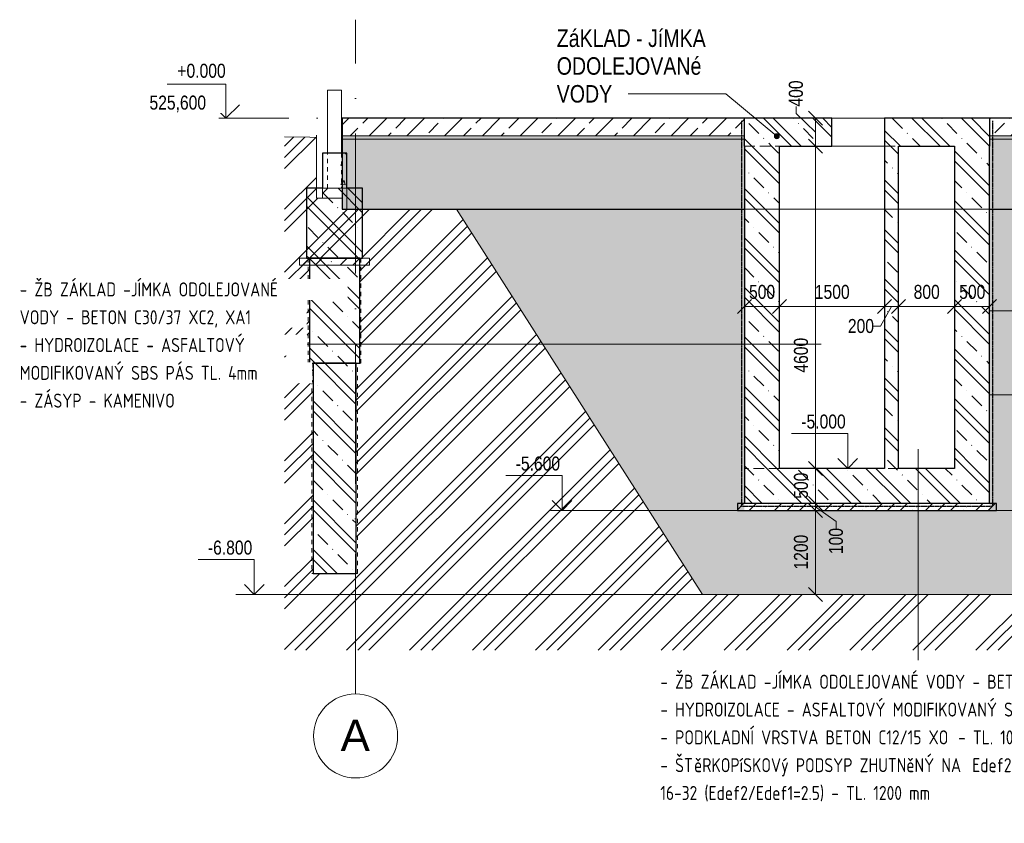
# Model space of a CAD drawing. Header units: millimetres. Extents: x 7561 to 278966, y -17625 to 5584.
# Tile 23 of 34: x 227027 to 241082, y -10068 to 1406. Entities that reach past the tile are written whole.
import ezdxf

# ---------------------------------------------------------------- set-up
doc = ezdxf.new("R2010")
doc.units = ezdxf.units.MM
for name, pattern in [('A_CARA_07', [7, 5, -2]), ('A_CARA_15', [7.6, 5, -1.3, 0, -1.3]), ('B_CARA_05', [4, 3, -1]), ('skrytá malá', [120, 60, -60]), ('Skryté 1_5', [220, 150, -70]), ('Čerchovaná 10mm', [1800, 1000, -400, 0, -400]), ('Čerchovaná 20mm', [3000, 2000, -500, 0, -500])]:
    doc.linetypes.add(name, pattern=pattern)
for name, color, linetype, lineweight in [('_Skryté čáry_', 250, 'A_CARA_07', 9), ('CA_KOTY', 3, 'Continuous', 9), ('CA_KOTY-100', 3, 'Continuous', 9), ('CA_KOTYVYS', 3, 'Continuous', 9), ('CA_NEVHRA', 3, 'Skryté 1_5', 9), ('CA_NEVHRA_5', 1, 'B_CARA_05', 25), ('CA_OSY', 5, 'A_CARA_15', 9), ('CA_PODLAHA', 1, 'Continuous', 25), ('CA_PODLAHA25', 7, 'Continuous', 13), ('CA_PODLAHA_NEVHRA', 3, 'A_CARA_07', 9), ('CA_POHHRA25', 7, 'Continuous', 13), ('CA_REZY', 1, 'Continuous', 25), ('CA_SRAFY', 9, 'Continuous', 25), ('CA_TEXT25', 7, 'Continuous', 9), ('CA_TEXT35', 62, 'Continuous', 9), ('CA_ZAKLADY25', 7, 'Continuous', 13), ('CA_ZAKLADY5', 1, 'Continuous', 25), ('CA_ZAKLADY_NEVHRA', 3, 'skrytá malá', 9), ('CA_ZARIZPRED', 8, 'Continuous', 13), ('S-BEAMHDN', 4, 'skrytá malá', 9), ('Terénní útvar', 7, 'Continuous', 13), ('Vzor v řezu', 7, 'Continuous', 13)]:
    doc.layers.add(name, color=color, linetype=linetype, lineweight=lineweight)
doc.styles.add('Arial', font='arial.ttf', dxfattribs={"width": 0.8, "height": 200})
doc.styles.add('Arial_1', font='arial.ttf', dxfattribs={"height": 450})
doc.styles.add('Arial_2', font='arial.ttf', dxfattribs={"width": 0.8, "height": 250})
doc.styles.add('ISOCPEUR', font='isocpeur.ttf', dxfattribs={"width": 0.8, "height": 200})
doc.dimstyles.new('HP_Přímá_-_2_mm_Ariel_1-100', dxfattribs={"dimscale": 304.8, "dimtxt": 204.05188, "dimasz": 0.656168, "dimexe": 0.328084, "dimexo": 0.0625, "dimgap": 0.164042, "dimtad": 1, "dimdec": 0, "dimzin": 0, "dimdsep": 46, "dimtxsty": 'Arial', "dimblk1": 'OBLIQUE', "dimblk2": 'OBLIQUE', "dimsah": 1, "dimcen": 0.09, "dimazin": 0, "dimtfac": 1, "dimtdec": 4, "dimtix": 1, "dimtmove": 0, "dimatfit": 3, "dimfxl": 0.984252, "dimfxlon": 1, "dimtvp": 1, "dimtolj": 1, "dimtzin": 0, "dimarcsym": 2})
doc.dimstyles.new('HP_Přímá_-_2_mm_Ariel_1-100_1', dxfattribs={"dimscale": 304.8, "dimtxt": 204.05188, "dimasz": 0.656168, "dimexe": 0.328084, "dimexo": 0.0625, "dimgap": 0.164042, "dimtad": 1, "dimdec": 0, "dimzin": 0, "dimdsep": 46, "dimtxsty": 'Arial', "dimblk1": 'OBLIQUE', "dimblk2": 'OBLIQUE', "dimsah": 1, "dimcen": 0.09, "dimazin": 0, "dimtfac": 1, "dimtdec": 4, "dimtix": 1, "dimtmove": 1, "dimatfit": 3, "dimfxl": 0.984252, "dimfxlon": 1, "dimtvp": 1, "dimtolj": 1, "dimtzin": 0, "dimarcsym": 2})
doc.dimstyles.new('HP_Přímá_-_2_mm_Ariel_1-100_2', dxfattribs={"dimscale": 304.8, "dimtxt": 204.05188, "dimasz": 0.656168, "dimexe": 0.328084, "dimexo": 0.0625, "dimgap": 0.164042, "dimtad": 1, "dimdec": 0, "dimzin": 0, "dimdsep": 46, "dimtxsty": 'Arial', "dimblk1": 'OBLIQUE', "dimblk2": 'OBLIQUE', "dimsah": 1, "dimcen": 0.09, "dimazin": 0, "dimtfac": 1, "dimtdec": 4, "dimtix": 1, "dimtmove": 2, "dimatfit": 3, "dimfxl": 0.984252, "dimfxlon": 1, "dimtvp": 1, "dimtolj": 1, "dimtzin": 0, "dimarcsym": 2})
pattern_1 = [(50, (239062.2, 1408.45), (728.737, -63.756), [76.2, -838.2]), (355, (239062.2, 1408.45), (-140.97, 764.228), [60.96, -670.56]), (100.451, (239122.95, 1403.1), (587.77, 700.467), [64.76, -712.36]), (46.184, (239062.2, 1611.65), (1084.316, -168.17), [114.3, -1257.3]), (96.636, (239152.6, 1597.6), (949.61, 989.71), [97.14, -1068.54]), (351.184, (239062.2, 1611.6), (949.62, 989.7), [91.44, -1005.84]), (21, (239163.8, 1560.85), (606.458, -409.06), [76.2, -838.2]), (326, (239163.8, 1560.85), (247.21, 736.753), [60.96, -670.56]), (71.451, (239214.4, 1526.76), (853.668, 327.685), [64.76, -712.36]), (37.5, (239062.23, 1408.45), (12.3547, 338.22), [33.528, -628.904, 33.528, -647.192, -673.1]), (37.5, (239062.23, 1408.45), (12.3547, 338.22), [-1343.152, 33.528, -639.572]), (7.5, (239062.23, 1408.45), (267.279, 400.722), [33.528, -354.584, 33.528, -613.664, -256.54]), (7.5, (239062.23, 1408.45), (267.279, 400.722), [-1035.304, 33.528, -223.012]), (327.5, (238835.66, 1408.45), (542.3633, -22.9153), [33.528, -220.472, 33.528, -1810.512]), (327.5, (238835.66, 1408.45), (542.3633, -22.9153), [-287.528, -758.952, 33.528, -1018.032]), (317.5, (238734.06, 1408.45), (592.517, 101.707), [33.528, -296.672, 33.528, -492.76, -746.76]), (317.5, (238734.06, 1408.45), (592.517, 101.707), [-856.488, 33.528, -713.232])]
pattern_2 = [(45, (239062.2, 1408.45), (-449.013, 449.013), []), (45, (239221, 1408.45), (0, 898.026), []), (45, (238903.5, 1408.45), (0, 898.026), [])]
pattern_3 = [(135, (239062.23, 1408.45), (-353.553, -353.553), []), (135, (239203.65, 1408.45), (-353.553, -353.553), []), (135, (239486.5, 1408.45), (-494.975, -212.132), [200, -100, 3.353, -96.647])]
pattern_4 = [(45, (239062.23, 1408.45), (-179.605, 179.605), []), (45, (239241.83, 1408.45), (-89.8026, 269.4077), [127, -63.5, 3.353, -60.147])]

# ---------------------------------------------------------------- blocks, each defined once
blk = doc.blocks.new('Podlaží - Záhlaví podlaží-542802-Řez A12')
at = {"layer": 'CA_KOTYVYS'}
for p, q in [((5899, 487), (5060, 487)), ((5899, 0), (5899, 487)), ((5899, 0), (5706, 193)), ((5899, 0), (6091, 193))]:
    blk.add_line(p, q, dxfattribs=at)
blk = doc.blocks.new('Osnova - Bublina osnovy 12mm-4850-Řez A12')
at = {"layer": 'CA_TEXT35'}
blk.add_circle((7750, -8820), 600, dxfattribs=at)
blk = doc.blocks.new('Výškové kóty - Nohoře-517394-Řez A12')
at = {"layer": 'CA_KOTY'}
for p, q in [((14774, -4500), (13974, -4500)), ((14774, -5000), (14774, -4500)), ((14774, -5000), (14633, -4859)), ((14774, -5000), (14916, -4859))]:
    blk.add_line(p, q, dxfattribs=at)
blk = doc.blocks.new('DIMBLOCK143-Řez A12')
at = {"layer": 'CA_KOTY-100'}
for p, q in [((238388, -5600), (238088, -5600)), ((238388, -5600), (238288, -5500)), ((238388, -6800), (238388, -5600)), ((238388, -5600), (238488, -5700)), ((238388, -5600), (238488, -5600)), ((238388, -6800), (238288, -6700)), ((238388, -6800), (238088, -6800)), ((238388, -6800), (238488, -6900)), ((238388, -6800), (238488, -6800))]:
    blk.add_line(p, q, dxfattribs=at)
at = {"layer": 'CA_KOTY-100', "color": 0, "insert": (238079, -6445), "char_height": 200, "width": 587.67, "attachment_point": 1, "rotation": 90, "line_spacing_factor": 0.941778, "style": 'Arial'}
blk.add_mtext('1200', dxfattribs=at)
blk = doc.blocks.new('_Oblique')
at = {"color": 0, "linetype": 'ByBlock', "lineweight": -2}
blk.add_line((-0.5, -0.5), (0.5, 0.5), dxfattribs=at)
blk = doc.blocks.new('DIMBLOCK147-Řez A12')
at = {"layer": 'CA_KOTY-100'}
for p, q in [((238388, -5500), (238288, -5400)), ((238388, -5500), (238088, -5500)), ((238388, -5600), (238088, -5600)), ((238388, -5600), (238288, -5500)), ((238388, -5600), (238388, -5500)), ((238388, -5500), (238488, -5600)), ((238388, -5500), (238488, -5500)), ((238681, -5757), (238388, -5550)), ((238388, -5600), (238488, -5700)), ((238388, -5600), (238488, -5600)), ((238681, -5857), (238681, -5757))]:
    blk.add_line(p, q, dxfattribs=at)
at = {"layer": 'CA_KOTY-100', "color": 0, "insert": (238578, -6224), "char_height": 200, "width": 440.75, "attachment_point": 1, "rotation": 90, "line_spacing_factor": 0.941778, "style": 'Arial'}
blk.add_mtext('100', dxfattribs=at)
blk = doc.blocks.new('DIMBLOCK148-Řez A12')
at = {"layer": 'CA_KOTY-100'}
for p, q in [((238388, -5000), (238288, -4900)), ((238388, -5000), (238088, -5000)), ((238388, -5500), (238388, -5000)), ((238388, -5000), (238488, -5100)), ((238388, -5000), (238488, -5000)), ((238388, -5500), (238288, -5400)), ((238388, -5500), (238088, -5500)), ((238388, -5500), (238488, -5600)), ((238388, -5500), (238488, -5500))]:
    blk.add_line(p, q, dxfattribs=at)
at = {"layer": 'CA_KOTY-100', "color": 0, "insert": (238079, -5434), "char_height": 200, "width": 440.75, "attachment_point": 1, "rotation": 90, "line_spacing_factor": 0.941778, "style": 'Arial'}
blk.add_mtext('500', dxfattribs=at)
blk = doc.blocks.new('DIMBLOCK149-Řez A12')
at = {"layer": 'CA_KOTY-100'}
for p, q in [((238388, -400), (238088, -400)), ((238388, -400), (238288, -300)), ((238388, -5000), (238388, -400)), ((238388, -400), (238488, -500)), ((238388, -400), (238488, -400)), ((238388, -5000), (238288, -4900)), ((238388, -5000), (238088, -5000)), ((238388, -5000), (238488, -5100)), ((238388, -5000), (238488, -5000))]:
    blk.add_line(p, q, dxfattribs=at)
at = {"layer": 'CA_KOTY-100', "color": 0, "insert": (238079, -3633), "char_height": 200, "width": 587.67, "attachment_point": 1, "rotation": 90, "line_spacing_factor": 0.941778, "style": 'Arial'}
blk.add_mtext('4600', dxfattribs=at)
blk = doc.blocks.new('DIMBLOCK150-Řez A12')
at = {"layer": 'CA_KOTY-100'}
for p, q in [((238109, 166), (238109, 66)), ((238109, 66), (238388, -200)), ((238388, 0), (238288, 100)), ((238388, 0), (238288, 0)), ((238388, 0), (238388, -400)), ((238388, 0), (238488, -100)), ((238388, 0), (238688, 0)), ((238388, -400), (238288, -300)), ((238388, -400), (238288, -400)), ((238388, -400), (238488, -500)), ((238388, -400), (238688, -400))]:
    blk.add_line(p, q, dxfattribs=at)
at = {"layer": 'CA_KOTY-100', "color": 0, "insert": (238006, 166), "char_height": 200, "width": 440.75, "attachment_point": 1, "rotation": 90, "line_spacing_factor": 0.941778, "style": 'Arial'}
blk.add_mtext('400', dxfattribs=at)
blk = doc.blocks.new('DIMBLOCK151-Řez A12')
at = {"layer": 'CA_KOTY-100'}
for p, q in [((239372, -2689), (239372, -2389)), ((239572, -2689), (239572, -2389)), ((239372, -2689), (239472, -2589)), ((239572, -2689), (239672, -2589)), ((239372, -2689), (239272, -2789)), ((239316, -2969), (239472, -2689)), ((239372, -2689), (239572, -2689)), ((239372, -2689), (239372, -2789)), ((239572, -2689), (239472, -2789)), ((239572, -2689), (239572, -2789)), ((239216, -2969), (239316, -2969))]:
    blk.add_line(p, q, dxfattribs=at)
at = {"layer": 'CA_KOTY-100', "color": 0, "insert": (238849, -2867), "char_height": 200, "width": 440.75, "attachment_point": 1, "line_spacing_factor": 0.941778, "style": 'Arial'}
blk.add_mtext('200', dxfattribs=at)
blk = doc.blocks.new('DIMBLOCK152-Řez A12')
at = {"layer": 'CA_KOTY-100'}
for p, q in [((239572, -2689), (239572, -2389)), ((240372, -2689), (240372, -2389)), ((239572, -2689), (239672, -2589)), ((240372, -2689), (240472, -2589)), ((239572, -2689), (239472, -2789)), ((239572, -2689), (240372, -2689)), ((239572, -2689), (239572, -2789)), ((240372, -2689), (240272, -2789)), ((240372, -2689), (240372, -2789))]:
    blk.add_line(p, q, dxfattribs=at)
at = {"layer": 'CA_KOTY-100', "color": 0, "insert": (239788, -2380), "char_height": 200, "width": 440.75, "attachment_point": 1, "line_spacing_factor": 0.941778, "style": 'Arial'}
blk.add_mtext('800', dxfattribs=at)
blk = doc.blocks.new('DIMBLOCK153-Řez A12')
at = {"layer": 'CA_KOTY-100'}
for p, q in [((240372, -2689), (240372, -2389)), ((240872, -2689), (240872, -2389)), ((240372, -2689), (240472, -2589)), ((240872, -2689), (240972, -2589)), ((240372, -2689), (240272, -2789)), ((240372, -2689), (240872, -2689)), ((240372, -2689), (240372, -2789)), ((240872, -2689), (240772, -2789)), ((240872, -2689), (240872, -2789))]:
    blk.add_line(p, q, dxfattribs=at)
at = {"layer": 'CA_KOTY-100', "color": 0, "insert": (240438, -2380), "char_height": 200, "width": 440.75, "attachment_point": 1, "line_spacing_factor": 0.941778, "style": 'Arial'}
blk.add_mtext('500', dxfattribs=at)
blk = doc.blocks.new('DIMBLOCK154-Řez A12')
at = {"layer": 'CA_KOTY-100'}
for p, q in [((237372, -2689), (237372, -2389)), ((237872, -2689), (237872, -2389)), ((237372, -2689), (237472, -2589)), ((237872, -2689), (237972, -2589)), ((237372, -2689), (237272, -2789)), ((237372, -2689), (237872, -2689)), ((237372, -2689), (237372, -2789)), ((237872, -2689), (237772, -2789)), ((237872, -2689), (237872, -2789))]:
    blk.add_line(p, q, dxfattribs=at)
at = {"layer": 'CA_KOTY-100', "color": 0, "insert": (237438, -2380), "char_height": 200, "width": 440.75, "attachment_point": 1, "line_spacing_factor": 0.941778, "style": 'Arial'}
blk.add_mtext('500', dxfattribs=at)
blk = doc.blocks.new('DIMBLOCK155-Řez A12')
at = {"layer": 'CA_KOTY-100'}
for p, q in [((237872, -2689), (237872, -2389)), ((239372, -2689), (239372, -2389)), ((237872, -2689), (237972, -2589)), ((239372, -2689), (239472, -2589)), ((237872, -2689), (237772, -2789)), ((237872, -2689), (239372, -2689)), ((237872, -2689), (237872, -2789)), ((239372, -2689), (239272, -2789)), ((239372, -2689), (239372, -2789))]:
    blk.add_line(p, q, dxfattribs=at)
at = {"layer": 'CA_KOTY-100', "color": 0, "insert": (238377, -2380), "char_height": 200, "width": 587.67, "attachment_point": 1, "line_spacing_factor": 0.941778, "style": 'Arial'}
blk.add_mtext('1500', dxfattribs=at)

msp = doc.modelspace()

# ---------------------------------------------------------------- hatches: boundary and pattern name
at = {"layer": 'CA_SRAFY', "lineweight": 9}
h = msp.add_hatch(dxfattribs=at)
h.set_pattern_fill('FP_70', color=256, style=0, pattern_type=2)
h.set_pattern_definition([(45, (239062.23, 1408.45), (-269.408, 269.408), []), (45, (239331.63, 1408.45), (-269.408, 269.408), [190.5, -95.25])])
h.paths.add_polyline_path([(248372.2, -250), (251080.3, -250), (251080.3, 0), (248372.2, 0)])
h.paths.add_polyline_path([(231632.1, -250), (237372.1, -250), (237372.1, 0), (231632.1, 0)])
h.paths.add_polyline_path([(240872.1, -250), (241672.2, -250), (241672.2, 0), (240872.1, 0)])
h = msp.add_hatch(dxfattribs=at)
h.set_pattern_fill('FP_72', color=256, style=0, pattern_type=2)
h.set_pattern_definition(pattern_3)
h.paths.add_polyline_path([(240372.1, -400), (240872.1, -400), (240872.1, 0), (239372.1, 0), (239372.1, -400), (239572.1, -400)])
h.paths.add_polyline_path([(237372.1, -400), (238622.1, -400), (238622.1, 0), (237372.1, 0)])
h = msp.add_hatch(dxfattribs=at)
h.set_pattern_fill('FP_69', color=256, style=0, pattern_type=2)
h.set_pattern_definition(pattern_1)
h.paths.add_polyline_path([(251080.3, -300), (251080.3, -250), (248372.2, -250), (248372.2, -300)])
h.paths.add_polyline_path([(233341.3, -300), (237372.1, -300), (237372.1, -250), (231632.1, -250), (231632.1, -300)])
h.paths.add_polyline_path([(240943.7, -300), (241672.2, -300), (241672.2, -250), (240872.1, -250), (240872.1, -300)])
h = msp.add_hatch(dxfattribs=at)
h.set_pattern_fill('FP_69', color=256, style=0, pattern_type=2)
h.set_pattern_definition(pattern_1)
h.paths.add_polyline_path([(240872.1, -1300), (241672.2, -1300), (241672.2, -300), (240872.1, -300)])
h.paths.add_polyline_path([(232074.2, -1300), (237372.1, -1300), (237372.1, -300), (231632.1, -300), (231632.1, -1300)])
h.paths.add_polyline_path([(251080.3, -1300), (251080.3, -300), (248372.2, -300), (248372.2, -1300)])
h = msp.add_hatch(dxfattribs=at)
h.set_pattern_fill('FP_72', color=256, style=0, pattern_type=2)
h.set_pattern_definition(pattern_3)
h.paths.add_polyline_path([(237372.1, -5000), (237872.1, -5000), (237872.1, -400), (237372.1, -400), (237372.1, -3049.4)])
h = msp.add_hatch(dxfattribs=at)
h.set_pattern_fill('FP_72', color=256, style=0, pattern_type=2)
h.set_pattern_definition(pattern_3)
h.paths.add_polyline_path([(239372.1, -5000), (239572.1, -5000), (239572.1, -400), (239372.1, -400), (239372.1, -3049.4)])
h = msp.add_hatch(dxfattribs=at)
h.set_pattern_fill('FP_72', color=256, style=0, pattern_type=2)
h.set_pattern_definition(pattern_3)
h.paths.add_polyline_path([(240372.1, -5000), (240872.1, -5000), (240872.1, -400), (240372.1, -400), (240372.1, -3049.4)])
h = msp.add_hatch(dxfattribs=at)
h.set_pattern_fill('FP_69', color=256, style=0, pattern_type=2)
h.set_pattern_definition(pattern_1)
h.paths.add_polyline_path([(231697.1, -1000), (231697.1, -500), (231347.1, -500), (231347.1, -1000)])
h = msp.add_hatch(dxfattribs=at)
h.set_pattern_fill('FP_72', color=256, style=0, pattern_type=2)
h.set_pattern_definition(pattern_3)
h.paths.add_polyline_path([(240872.1, -5500), (240872.1, -5000), (237372.1, -5000), (237372.1, -5500)])
h = msp.add_hatch(dxfattribs=at)
h.set_pattern_fill('FP_73', color=256, style=0, pattern_type=2)
h.set_pattern_definition(pattern_4)
h.paths.add_polyline_path([(240943.7, -5600), (240972.1, -5600), (240972.1, -5500), (237272.1, -5500), (237272.1, -5600)])
h = msp.add_hatch(dxfattribs=at)
h.set_pattern_fill('FP_73', color=256, style=0, pattern_type=2)
h.set_pattern_definition(pattern_4)
h.paths.add_polyline_path([(240943.7, -5600), (240972.1, -5600), (240972.1, -5500), (237272.1, -5500), (237272.1, -5600)])
at = {"layer": 'CA_TEXT25'}
h = msp.add_hatch(color=256, dxfattribs=at)
edge = h.paths.add_edge_path()
edge.add_arc((237834.9, -257.5), 35, 0, 360)
at = {"layer": 'CA_ZAKLADY25', "lineweight": 9}
h = msp.add_hatch(dxfattribs=at)
h.set_pattern_fill('FP_72', color=256, style=0, pattern_type=2)
h.set_pattern_definition(pattern_3)
h.paths.add_polyline_path([(231440.7, -2000), (231922.1, -2000), (231922.1, -1000), (231122.1, -1000), (231122.1, -2000)])
h = msp.add_hatch(dxfattribs=at)
h.set_pattern_fill('FP_73', color=256, style=0, pattern_type=2)
h.set_pattern_definition(pattern_4)
h.paths.add_polyline_path([(231022.1, -2100), (232022.1, -2100), (232022.1, -2000), (231022.1, -2000)])
h = msp.add_hatch(dxfattribs=at)
h.set_pattern_fill('FP_73', color=256, style=0, pattern_type=2)
h.set_pattern_definition(pattern_4)
h.paths.add_polyline_path([(231022.1, -2100), (232022.1, -2100), (232022.1, -2000), (231022.1, -2000)])
h = msp.add_hatch(dxfattribs=at)
h.set_pattern_fill('FP_72', color=256, style=0, pattern_type=2)
h.set_pattern_definition(pattern_3)
h.paths.add_polyline_path([(231440.7, -3500), (231882.3, -3500), (231882.3, -2000), (231161.8, -2000), (231161.8, -3500)])
h = msp.add_hatch(dxfattribs=at)
h.set_pattern_fill('FP_72', color=256, style=0, pattern_type=2)
h.set_pattern_definition(pattern_3)
h.paths.add_polyline_path([(231214.2, -6500), (231829.9, -6500), (231829.9, -3500), (231214.2, -3500), (231214.2, -5323.1)])
at = {"layer": 'CA_ZARIZPRED', "lineweight": 9}
h = msp.add_hatch(dxfattribs=at)
h.set_pattern_fill('FP_69', color=256, style=0, pattern_type=2)
h.set_pattern_definition(pattern_1)
h.paths.add_polyline_path([(241472.1, -6800), (243117.5, -3950), (249097.2, -3950), (250422.2, -1300), (248372.2, -1300), (248372.2, -2750), (242672, -2750), (242672, -1200), (241672.2, -1200), (241672.2, -1300), (240872.1, -1300), (240872.1, -5600), (237372.1, -5600), (237372.1, -1300), (233263.5, -1300), (236772.1, -6800), (240943.7, -6800)])
at = {"layer": 'Vzor v řezu', "lineweight": 9}
h = msp.add_hatch(dxfattribs=at)
h.set_pattern_fill('FP_71', color=250, style=0, pattern_type=2)
h.set_pattern_definition(pattern_2)
h.paths.add_polyline_path([(230807.1, -7596.7), (251080.3, -7596.7), (251080.3, -1300), (250422.2, -1300), (249097.2, -3950), (243117.5, -3950), (241472.1, -6800), (236772.1, -6800), (233263.5, -1300), (231697.1, -1300), (231697.1, -1350), (231347.1, -1350), (231347.1, -1140), (231262.1, -1140), (231262.1, -274.1), (231170.1, -272.9), (230807.1, -265.8), (230807.1, -7280.5)])
h.paths.add_polyline_path([(231214.2, -6500), (231214.2, -3500), (231161.8, -3500), (231161.8, -2000), (231882.3, -2000), (231882.3, -3500), (231829.9, -3500), (231829.9, -6500)])
h = msp.add_hatch(dxfattribs=at)
h.set_pattern_fill('FP_71', color=250, style=0, pattern_type=2)
h.set_pattern_definition(pattern_2)
h.paths.add_polyline_path([(231697.1, -1350), (231697.1, -1000), (231347.1, -1000), (231347.1, -1350)])

# ---------------------------------------------------------------- linework, layer by layer
at = {"layer": '_Skryté čáry_'}
msp.add_line((231347.1, -1140), (231632.1, -1140), dxfattribs=at)
at = {"layer": 'CA_KOTY'}
for p, q in [((237992.4, -5000), (238846.5, -5000)), ((238146.2, -5000), (237992.4, -5000)), ((234602.8, -5600), (234769, -5600)), ((236595, -5600), (234602.8, -5600)), ((230112.3, -6800), (230375.6, -6800)), ((237876.3, -6800), (230112.3, -6800))]:
    msp.add_line(p, q, dxfattribs=at)
at = {"layer": 'CA_NEVHRA'}
for p, q in [((237372.1, -400), (237872, -400)), ((239372.1, -400), (239572, -400)), ((237872, -5000), (237372.1, -5000)), ((239572, -5000), (239372.1, -5000))]:
    msp.add_line(p, q, dxfattribs=at)
at = {"layer": 'CA_NEVHRA_5'}
for p, q in [((237332.1, -40), (237332.1, -5540)), ((240912.1, -40), (240912.1, -5540)), ((237332.1, -5540), (240912.1, -5540))]:
    msp.add_line(p, q, dxfattribs=at)
at = {"layer": 'CA_OSY', "linetype": 'Čerchovaná 20mm'}
msp.add_line((231822.1, -8220.1), (231822.1, 1406.5), dxfattribs=at)
at = {"layer": 'CA_OSY', "linetype": 'Čerchovaná 10mm'}
msp.add_line((229871.1, 0), (251300.1, 0), dxfattribs=at)
at = {"layer": 'CA_PODLAHA'}
for p, q in [((237372.1, 0), (231632.1, 0)), ((231632.1, 0), (231632.1, -1300)), ((237372.1, -400), (237372.1, 0)), ((241672.2, 0), (240872.1, 0)), ((240872.1, 0), (240872.1, -400)), ((231632.1, -1300), (237372.1, -1300)), ((240872.1, -1300), (241672.2, -1300)), ((240972.1, -5500), (237272.1, -5500)), ((237272.1, -5500), (237272.1, -5600)), ((237272.1, -5600), (240972.1, -5600)), ((240972.1, -5600), (240972.1, -5500))]:
    msp.add_line(p, q, dxfattribs=at)
at = {"layer": 'CA_PODLAHA25'}
for p, q in [((237372.1, -250), (231632.1, -250)), ((241672.2, -250), (240872.1, -250)), ((237372.1, -300), (231632.1, -300)), ((241672.2, -300), (240872.1, -300))]:
    msp.add_line(p, q, dxfattribs=at)
at = {"layer": 'CA_PODLAHA_NEVHRA'}
msp.add_line((240872.1, -1300), (237372.1, -1300), dxfattribs=at)
at = {"layer": 'CA_POHHRA25'}
for p, q in [((231622.1, 400), (231422.1, 400)), ((231422.1, 400), (231422.1, -500)), ((231622.1, -500), (231622.1, 400)), ((240872.1, -2750), (249867.1, -2750)), ((243290.2, -3950), (240872.1, -3950)), ((242237.6, -5600), (236006.6, -5600))]:
    msp.add_line(p, q, dxfattribs=at)
at = {"layer": 'CA_REZY'}
for p, q in [((237372.1, -400), (237372.1, -5000)), ((237872.1, -5000), (237872.1, -400)), ((239372.1, -400), (239372.1, -5000)), ((239572.1, -5000), (239572.1, -400)), ((240372.1, -400), (240372.1, -5000)), ((240872.1, -5000), (240872.1, -400))]:
    msp.add_line(p, q, dxfattribs=at)
at = {"layer": 'CA_TEXT25', "color": 250}
for p, q in [((237104.6, 348.3), (235581.5, 348.3)), ((237834.9, -257.5), (237104.6, 348.3)), ((238467, -3227), (230949.2, -3227)), ((239853.7, -4723.7), (239853.7, -7736.2))]:
    msp.add_line(p, q, dxfattribs=at)
msp.add_circle((237834.9, -257.5), 35, dxfattribs=at)
at = {"layer": 'CA_ZAKLADY25'}
for p, q in [((238622.1, 0), (239372.1, 0)), ((239372.1, -400), (238622.1, -400)), ((231697.1, -1000), (231347.1, -1000)), ((231347.1, -1000), (231347.1, -1000))]:
    msp.add_line(p, q, dxfattribs=at)
at = {"layer": 'CA_ZAKLADY5'}
for p, q in [((238622.1, 0), (237372.1, 0)), ((237372.1, 0), (237372.1, 0)), ((238622.1, -400), (238622.1, 0)), ((240872.1, 0), (239372.1, 0)), ((239372.1, 0), (239372.1, -400)), ((240872.1, 0), (240872.1, 0)), ((237872.1, -400), (238622.1, -400)), ((239572.1, -400), (240372.1, -400)), ((231697.1, -500), (231347.1, -500)), ((231347.1, -500), (231347.1, -1000)), ((231697.1, -1000), (231697.1, -500)), ((231347.1, -1000), (231122.1, -1000)), ((231122.1, -1000), (231122.1, -2000)), ((231922.1, -1000), (231697.1, -1000)), ((231922.1, -2000), (231922.1, -1000)), ((231122.1, -2000), (231922.1, -2000)), ((231882.3, -2000), (231161.8, -2000)), ((231161.8, -2000), (231161.8, -3500)), ((231882.3, -3500), (231882.3, -2000)), ((231161.8, -3500), (231882.3, -3500)), ((231829.9, -3500), (231214.2, -3500)), ((231214.2, -3500), (231214.2, -6500)), ((231829.9, -6500), (231829.9, -3500)), ((237372.1, -5000), (237372.1, -5500)), ((239372.1, -5000), (237872.1, -5000)), ((240372.1, -5000), (239572.1, -5000)), ((240872.1, -5500), (240872.1, -5000)), ((231214.2, -6500), (231829.9, -6500))]:
    msp.add_line(p, q, dxfattribs=at)
at = {"layer": 'CA_ZAKLADY5', "lineweight": 9}
for p, q in [((232022.1, -2000), (231022.1, -2000)), ((231022.1, -2000), (231022.1, -2100)), ((231022.1, -2100), (232022.1, -2100)), ((232022.1, -2100), (232022.1, -2000))]:
    msp.add_line(p, q, dxfattribs=at)
at = {"layer": 'CA_ZAKLADY_NEVHRA'}
for p, q in [((231147.1, -2000), (231147.1, -3500)), ((231897.1, -3500), (231897.1, -2000)), ((231147.1, -3500), (231161.8, -3500)), ((231197.1, -3500), (231197.1, -6500)), ((231847.1, -6500), (231847.1, -3500)), ((231882.3, -3500), (231897.1, -3500)), ((231197.1, -6500), (231214.2, -6500)), ((231829.9, -6500), (231847.1, -6500))]:
    msp.add_line(p, q, dxfattribs=at)
at = {"layer": 'S-BEAMHDN'}
for p, q in [((231422.1, -1000), (231422.1, -500)), ((231622.1, -500), (231622.1, -1000))]:
    msp.add_line(p, q, dxfattribs=at)
at = {"layer": 'Terénní útvar'}
for p, q in [((231170.1, -272.9), (230807.1, -265.8)), ((231262.1, -274.1), (231170.1, -272.9)), ((231262.1, -1140), (231262.1, -244.7)), ((231697.1, -1000), (231347.1, -1000)), ((231347.1, -1000), (231347.1, -1140)), ((231697.1, -1300), (231697.1, -1000)), ((231347.1, -1140), (231262.1, -1140)), ((236772.1, -6800), (233263.5, -1300)), ((231161.8, -2000), (231882.3, -2000)), ((231161.8, -3500), (231161.8, -2000)), ((231882.3, -2000), (231882.3, -3500)), ((231214.2, -3500), (231161.8, -3500)), ((231214.2, -6500), (231214.2, -3500)), ((231882.3, -3500), (231829.9, -3500)), ((231829.9, -3500), (231829.9, -6500)), ((231829.9, -6500), (231214.2, -6500)), ((241472.1, -6800), (236772.1, -6800))]:
    msp.add_line(p, q, dxfattribs=at)

# ---------------------------------------------------------------- block references
at = {"layer": 'CA_KOTY'}
for p in [(224072.2, 0), (219994.7, -600), (215601.3, -1800)]:
    msp.add_blockref('Výškové kóty - Nohoře-517394-Řez A12', p, dxfattribs=at)
at = {"layer": 'CA_KOTYVYS'}
msp.add_blockref('Podlaží - Záhlaví podlaží-542802-Řez A12', (224072.2, 0), dxfattribs=at)
at = {"layer": 'CA_TEXT35'}
msp.add_blockref('Osnova - Bublina osnovy 12mm-4850-Řez A12', (224072.2, 0), dxfattribs=at)

# ---------------------------------------------------------------- texts
at = {"layer": 'CA_KOTY', "char_height": 200, "width": 749.247, "attachment_point": 1, "line_spacing_factor": 0.941778, "style": 'Arial'}
for s, insert in [('-5.000', (238184.3, -4230.9)), ('-5.600', (234106.9, -4830.9)), ('-6.800', (229713.4, -6030.9))]:
    msp.add_mtext(s, dxfattribs=dict(at, insert=insert))
at = {"layer": 'CA_KOTYVYS', "insert": (229277.6, 777.4), "char_height": 200, "width": 852.995, "attachment_point": 1, "style": 'Arial', "bg_fill": 3, "box_fill_scale": 1.25, "bg_fill_color": 256, "bg_fill_true_color": 13158600, "bg_fill_transparency": 0}
msp.add_mtext('+0.000', dxfattribs=at)
at = {"layer": 'CA_TEXT25', "attachment_point": 1, "bg_fill": 3, "box_fill_scale": 1.25, "bg_fill_color": 256, "bg_fill_true_color": 13158600, "bg_fill_transparency": 0}
for s, insert, char_height, width, style in [('ZáKLAD - JíMKA ', (234693.1, 1267.1), 250, 2706.497, 'Arial_2'), ('ODOLEJOVANé ', (234693.1, 870.2), 250, 2629.535, 'Arial_2'), ('MODIFIKOVANÝ SBS PÁS TL. 4mm', (227026.7, -3536.1), 200, 4123.881, 'ISOCPEUR'), ('- ŽB ZÁKLAD -JÍMKA ODOLEJOVANÉ VODY - BETON C30/37 XC2, XA1', (236171.9, -7947.1), 200, 8683.879, 'ISOCPEUR'), ('- HYDROIZOLACE - ASFALTOVÝ MODIFIKOVANÝ SBS PÁS TL. 4mm', (236171.9, -8344), 200, 8177.213, 'ISOCPEUR'), ('- PODKLADNÍ VRSTVA BETON C12/15 XO', (236171.9, -8740.9), 200, 5028.184, 'ISOCPEUR')]:
    msp.add_mtext(s, dxfattribs=dict(at, insert=insert, char_height=char_height, width=width, style=style))

# ---------------------------------------------------------------- dimensions: what is measured, and where the dimension line sits
at = {"layer": 'CA_KOTY'}
for base, p1, p2, dimstyle, override, picture, middle in [((238388.3, -400), (238688.3, 0), (238688.3, -400), 'HP_Přímá_-_2_mm_Ariel_1-100_1', {"dimpost": '<>', "dimfxl": 400}, 'DIMBLOCK150-Řez A12', (238139.8, 386.4)), ((238388.3, -400), (238088.3, -5000), (238088.3, -400), 'HP_Přímá_-_2_mm_Ariel_1-100_2', {"dimpost": '<>', "dimfxl": 4600}, 'DIMBLOCK149-Řez A12', (238211.9, -3339.6)), ((238388.3, -5500), (238088.3, -5600), (238088.3, -5500), 'HP_Přímá_-_2_mm_Ariel_1-100_1', {"dimpost": '<>', "dimfxl": 100}, 'DIMBLOCK147-Řez A12', (238711.4, -6003.6))]:
    dim = msp.add_linear_dim(base=base, p1=p1, p2=p2, angle=90, dimstyle=dimstyle, override=override, dxfattribs=at)
    dim.commit()
    dim.dimension.update_dxf_attribs({"geometry": picture, "text_midpoint": middle, "dimtype": 160, "text_rotation": 90})
for base, p1, p2, override, picture, middle in [((237872.1, -2689.2), (237372.1, -2389.2), (237872.1, -2389.2), {"dimpost": '<>', "dimfxl": 500}, 'DIMBLOCK154-Řez A12', (237622.1, -2537.1)), ((239372.1, -2689.2), (237872.1, -2389.2), (239372.1, -2389.2), {"dimpost": '<>', "dimfxl": 1500}, 'DIMBLOCK155-Řez A12', (238622.1, -2537.1)), ((240372.1, -2689.2), (239572.1, -2389.2), (240372.1, -2389.2), {"dimpost": '<>', "dimfxl": 800}, 'DIMBLOCK152-Řez A12', (239972.1, -2537.1)), ((240872.1, -2689.2), (240372.1, -2389.2), (240872.1, -2389.2), {"dimpost": '<>', "dimfxl": 500}, 'DIMBLOCK153-Řez A12', (240622.1, -2537.1))]:
    dim = msp.add_linear_dim(base=base, p1=p1, p2=p2, dimstyle='HP_Přímá_-_2_mm_Ariel_1-100', override=override, dxfattribs=at)
    dim.commit()
    dim.dimension.update_dxf_attribs({"geometry": picture, "text_midpoint": middle})
dim = msp.add_linear_dim(base=(239572.1, -2689.2), p1=(239372.1, -2389.2), p2=(239572.1, -2389.2), dimstyle='HP_Přímá_-_2_mm_Ariel_1-100_1', override={"dimpost": '<>', "dimfxl": 200}, dxfattribs=at)
dim.commit()
dim.dimension.update_dxf_attribs({"geometry": 'DIMBLOCK151-Řez A12', "text_midpoint": (239069.2, -3000.1), "dimtype": 160})
for base, p1, p2, override, picture, middle in [((238388.3, -5000), (238088.3, -5500), (238088.3, -5000), {"dimpost": '<>', "dimfxl": 500}, 'DIMBLOCK148-Řez A12', (238236.1, -5250)), ((238388.3, -5600), (238088.3, -6800), (238088.3, -5600), {"dimpost": '<>', "dimfxl": 1200}, 'DIMBLOCK143-Řez A12', (238236.1, -6200))]:
    dim = msp.add_linear_dim(base=base, p1=p1, p2=p2, angle=90, dimstyle='HP_Přímá_-_2_mm_Ariel_1-100', override=override, dxfattribs=at)
    dim.commit()
    dim.dimension.update_dxf_attribs({"geometry": picture, "text_midpoint": middle})

# ---------------------------------------------------------------- next in the draw order: texts
at = {"layer": 'CA_KOTYVYS', "insert": (228879.6, 322.7), "char_height": 200, "width": 1000.506, "attachment_point": 1, "style": 'Arial', "bg_fill": 3, "box_fill_scale": 1.25, "bg_fill_color": 256, "bg_fill_true_color": 13158600, "bg_fill_transparency": 0}
msp.add_mtext('525,600', dxfattribs=at)
at = {"layer": 'CA_TEXT25', "attachment_point": 1, "bg_fill": 3, "box_fill_scale": 1.25, "bg_fill_color": 256, "bg_fill_true_color": 13158600, "bg_fill_transparency": 0}
for s, insert, char_height, width, style in [('VODY', (234693.1, 473.3), 250, 955.612, 'Arial_2'), ('- ŽB ZÁKLAD -JÍMKA ODOLEJOVANÉ ', (227026.7, -2345.4), 200, 4630.547, 'ISOCPEUR'), ('VODY - BETON C30/37 XC2, XA1', (227026.7, -2742.3), 200, 4046.919, 'ISOCPEUR'), ('- HYDROIZOLACE - ASFALTOVÝ ', (227026.7, -3139.2), 200, 4053.332, 'ISOCPEUR'), ('- ZÁSYP - KAMENIVO', (227026.7, -3932.9), 200, 2706.497, 'ISOCPEUR'), (' - TL. 100mm', (240320.6, -8740.9), 200, 1603.375, 'ISOCPEUR'), ('- ŠT', (236171.9, -9137.8), 200, 583.628, 'ISOCPEUR')]:
    msp.add_mtext(s, dxfattribs=dict(at, insert=insert, char_height=char_height, width=width, style=style))
at = {"layer": 'CA_TEXT35', "insert": (231607, -8587.5), "char_height": 450, "width": 513.08, "attachment_point": 1, "style": 'Arial_1', "bg_fill": 3, "box_fill_scale": 1.25, "bg_fill_color": 256, "bg_fill_true_color": 13158600, "bg_fill_transparency": 0}
msp.add_mtext('\\fArial|b0|i0|c238|p34|;A', dxfattribs=at)

# ---------------------------------------------------------------- next in the draw order: texts
at = {"layer": 'CA_TEXT25', "insert": (236653.5, -9137.8), "char_height": 200, "width": 4688.269, "attachment_point": 1, "style": 'ISOCPEUR', "bg_fill": 3, "box_fill_scale": 1.25, "bg_fill_color": 256, "bg_fill_true_color": 13158600, "bg_fill_transparency": 0}
msp.add_mtext('ěRKOPíSKOVý PODSYP ZHUTNěNÝ NA', dxfattribs=at)

# ---------------------------------------------------------------- next in the draw order: texts
at = {"layer": 'CA_TEXT25', "char_height": 200, "attachment_point": 1, "style": 'ISOCPEUR', "bg_fill": 3, "box_fill_scale": 1.25, "bg_fill_color": 256, "bg_fill_true_color": 13158600, "bg_fill_transparency": 0}
for s, insert, width in [(' Edef2, min.=100MPa, fr. ', (240521.7, -9137.8), 3052.826), ('16-32 (Edef2/Edef1=2.5) - TL. 1200 mm', (236171.9, -9534.6), 4752.403)]:
    msp.add_mtext(s, dxfattribs=dict(at, insert=insert, width=width))

doc.saveas('drawing.dxf')
